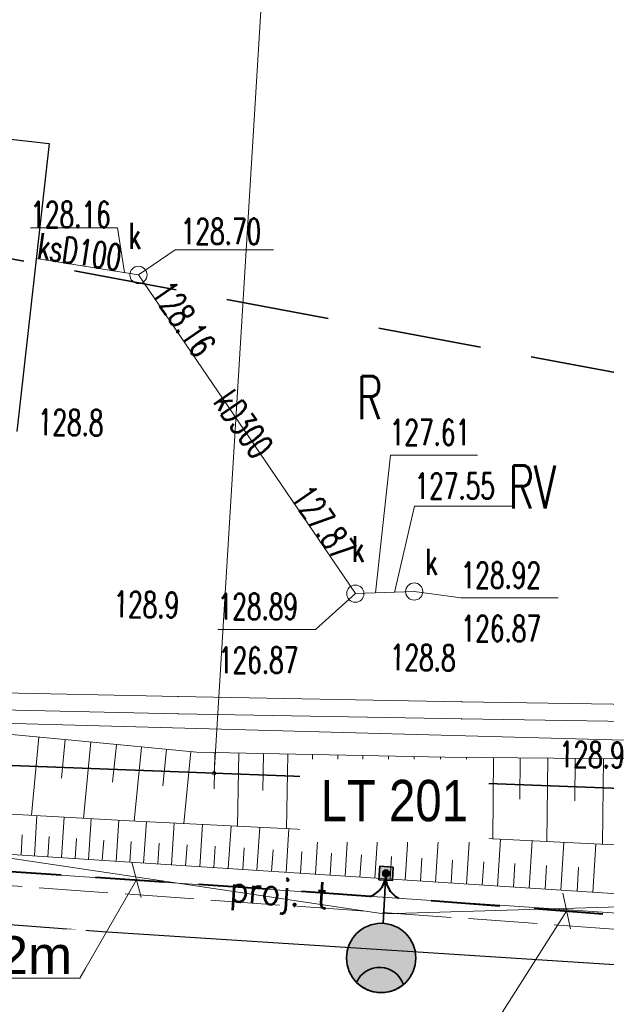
# Model space of a CAD drawing. Header units: metres. Extents: x 6496648 to 6497944, y 5962794 to 5963351.
# Tile 44 of 91: x 6497204 to 6497221, y 5963050 to 5963078. Entities that reach past the tile are written whole.
import ezdxf
from ezdxf import colors
from ezdxf.entities.mleader import LeaderData, LeaderLine
from ezdxf.math import Vec2, Vec3

# ---------------------------------------------------------------- set-up
doc = ezdxf.new("R2010")
doc.units = ezdxf.units.M
doc.header["$MEASUREMENT"] = 0
doc.linetypes.add('L_0_04', pattern=[1.5, 1, -0.5])
doc.linetypes.add('mz2.0_0.5', pattern=[2.5, 2, -0.5])
doc.layers.get('0').update_dxf_attribs({"color": 8, "linetype": 'CONTINUOUS', "lineweight": 13})
doc.layers.get('DEFPOINTS').update_dxf_attribs({"linetype": 'CONTINUOUS', "lineweight": 0})
for name, color, linetype, lineweight in [('000_INNE__NIEZYDENTYFIKOWANE_', 8, 'CONTINUOUS', 13), ('209_OPIS_KONTURU_KLASYFIKACYJNEGO', 8, 'CONTINUOUS', 13), ('210_OZNACZENIE_UzYTKU', 8, 'CONTINUOUS', 13), ('217_GRANICA_KONTURU_KLASYFIKCYJNEGO', 8, 'CONTINUOUS', 13), ('218_GRANICA_UzYTKU', 8, 'CONTINUOUS', 13), ('219_LINIA_GRANICY', 3, 'CONTINUOUS', 35), ('312_BUDYNEK__POWIERZCHNIA_', 8, 'CONTINUOUS', 30), ('E_proj_opisy_ośw', 1, 'CONTINUOUS', 13), ('E_proj_opisy_ośw.', 7, 'CONTINUOUS', 13), ('E_proj_ośw_latarnia', 1, 'CONTINUOUS', 35), ('E_proj_ośw_linia_obw. 200', 1, 'L_0_04', 40), ('JEZDNIA__POWIERZCHNIA_', 8, 'CONTINUOUS', 25), ('murek_oporowy__linia_', 8, 'CONTINUOUS', 13), ('PRZEWoD_KANALIZACYJNY__LINIA_', 36, 'CONTINUOUS', 13), ('PRZEWoD_KANALIZACYJNY__LINIA__ATR1', 36, 'CONTINUOUS', 13), ('PRZEWoD_TELEKOMUNIKACYJNY__LINIA_', 30, 'CONTINUOUS', 13), ('przewód telekomunikacyjny - projektowany lub w budowie (linia) - ob. projektowany', 30, 'mz2.0_0.5', 13), ('przewód telekomunikacyjny - projektowany lub w budowie (linia) - ob. projektowany-Atr1', 30, 'mz2.0_0.5', 13), ('PUNKT_O_OKREsLONEJ_WYSOKOsCI__SIEc_KANALIZACYJNA__ATR2', 36, 'CONTINUOUS', 13), ('PUNKT_O_OKREsLONEJ_WYSOKOsCI__SIEc_KANALIZACYJNA__ATR3', 36, 'CONTINUOUS', 13), ('PUNKT_WYSOKOsCIOWY_NATURALNY_ATR2', 8, 'CONTINUOUS', 13), ('SKARPA_NIEUMOCNIONA__POWIERZCHNIA_', 8, 'CONTINUOUS', 13), ('wlaz_okragly___siec_kanalizacyjna__punkt_', 36, 'CONTINUOUS', 13), ('WlAZ_OKRaGlY___SIEC_KANALIZACYJNA__PUNKT__ATR17', 36, 'CONTINUOUS', 13), ('ZAKRES', 190, 'L_0_04', 35)]:
    doc.layers.add(name, color=color, linetype=linetype, lineweight=lineweight)
doc.styles.add('Andy', font='arial.ttf', dxfattribs={"height": 2})
doc.styles.add('Narrow', font='ARIALN.TTF', dxfattribs={"height": 2})
doc.styles.get("Standard").update_dxf_attribs({"font": 'simplex.shx'})

# ---------------------------------------------------------------- blocks, each defined once
blk = doc.blocks.new('GRO')
at = {"color": 0, "linetype": 'Continuous', "lineweight": 13}
blk.add_circle((0, 0), 0.1, dxfattribs=at)
blk = doc.blocks.new('A$C5E955987')
at = {"layer": 'E_proj_ośw_latarnia'}
h = blk.add_hatch(color=7, dxfattribs=at)
h.dxf.hatch_style = 1
h.paths.add_polyline_path([(3.223, 1.824, 1), (3.408, 1.892, 1)], flags=0)
h.paths.add_polyline_path([(3.2, 1.606), (3.567, 1.742), (3.431, 2.111), (3.064, 1.976)])
h.paths.add_polyline_path([(3.223, 1.824, -1), (3.408, 1.892, -1)], flags=16)
h.paths.add_polyline_path([(0.071, 1.38, -0.683546), (0.557, 0.106, 0.679532), (1.952, 1.355, 0.687575)])
h = blk.add_hatch(color=7, dxfattribs=at)
h.dxf.hatch_style = 1
h.paths.add_polyline_path([(3.223, 1.824, 1), (3.408, 1.892, 1)])
blk.add_hatch(color=256, dxfattribs=at).paths.add_polyline_path([(0.071, 1.38, 0.389707), (0.557, 0.106), (0.557, 0.106, 0.683546)])
blk.add_lwpolyline([(3.567, 1.742), (3.2, 1.606), (3.064, 1.976), (3.431, 2.111)], close=True, dxfattribs=at)
at = {"layer": 'E_proj_ośw_latarnia', "flags": 128}
blk.add_lwpolyline([(3.132, 1.791), (1.952, 1.355)], dxfattribs=at)
at = {"layer": 'E_proj_ośw_latarnia'}
blk.add_lwpolyline([(0.071, 1.38, 0.389707), (0.557, 0.106), (0.557, 0.106, 0.683546)], format="xyb", close=True, dxfattribs=at)
for centre, radius in [((1.007, 1.007), 1.007), ((3.315, 1.858), 0.0984)]:
    blk.add_circle(centre, radius, dxfattribs=at)
blk = doc.blocks.new('_None')
blk = doc.blocks.new('_Oblique')
at = {"color": 0, "linetype": 'ByBlock', "lineweight": -2}
blk.add_line((-0.5, -0.5), (0.5, 0.5), dxfattribs=at)

msp = doc.modelspace()

# ---------------------------------------------------------------- linework, layer by layer
at = {"layer": '000_INNE__NIEZYDENTYFIKOWANE_', "flags": 128}
for points in [[(6497204.96, 5963057.41), (6497204.74, 5963055.14)], [(6497205.72, 5963057.34), (6497205.61, 5963056.22)], [(6497206.47, 5963057.27), (6497206.25, 5963055.05)], [(6497207.21, 5963057.19), (6497207.1, 5963056.1)], [(6497207.94, 5963057.12), (6497207.73, 5963054.97)], [(6497208.66, 5963057.05), (6497208.56, 5963056)], [(6497209.37, 5963056.99), (6497209.17, 5963054.9)], [(6497210.07, 5963056.96), (6497210.05, 5963055.91)], [(6497210.77, 5963056.95), (6497210.73, 5963054.82)], [(6497211.48, 5963056.93), (6497211.46, 5963055.86)], [(6497212.19, 5963056.92), (6497212.15, 5963054.75)], [(6497212.91, 5963056.9), (6497212.89, 5963055.81)], [(6497213.64, 5963056.89), (6497213.59, 5963054.68)], [(6497214.37, 5963056.88), (6497214.35, 5963055.76)], [(6497215.11, 5963056.86), (6497215.07, 5963054.61)], [(6497215.86, 5963056.85), (6497215.84, 5963055.71)], [(6497216.62, 5963056.83), (6497216.58, 5963054.53)], [(6497217.38, 5963056.82), (6497217.37, 5963055.66)], [(6497218.16, 5963056.82), (6497218.14, 5963054.45)], [(6497218.94, 5963056.81), (6497218.93, 5963055.61)], [(6497219.74, 5963056.8), (6497219.71, 5963054.38)], [(6497220.54, 5963056.79), (6497220.53, 5963055.56)], [(6497221.36, 5963056.79), (6497221.33, 5963054.29)], [(6497204.83, 5963053.96), (6497204.9, 5963055.13)], [(6497205.61, 5963053.91), (6497205.69, 5963055.09)], [(6497206.4, 5963053.85), (6497206.48, 5963055.04)], [(6497207.2, 5963053.8), (6497207.28, 5963055)], [(6497208, 5963053.75), (6497208.08, 5963054.96)], [(6497208.81, 5963053.7), (6497208.89, 5963054.91)], [(6497209.63, 5963053.64), (6497209.71, 5963054.87)], [(6497210.46, 5963053.59), (6497210.54, 5963054.83)], [(6497211.29, 5963053.54), (6497211.38, 5963054.79)], [(6497204.44, 5963053.98), (6497204.47, 5963054.57)], [(6497205.22, 5963053.93), (6497205.26, 5963054.52)], [(6497212.14, 5963053.48), (6497212.22, 5963054.75)], [(6497212.99, 5963053.43), (6497213.07, 5963054.71)], [(6497213.85, 5963053.37), (6497213.93, 5963054.66)], [(6497214.72, 5963053.31), (6497214.8, 5963054.62)], [(6497215.6, 5963053.26), (6497215.68, 5963054.58)], [(6497216.48, 5963053.2), (6497216.57, 5963054.53)], [(6497217.38, 5963053.14), (6497217.47, 5963054.49)], [(6497206.01, 5963053.88), (6497206.05, 5963054.47)], [(6497206.8, 5963053.83), (6497206.84, 5963054.42)], [(6497207.6, 5963053.78), (6497207.64, 5963054.38)], [(6497208.41, 5963053.72), (6497208.45, 5963054.33)], [(6497209.22, 5963053.67), (6497209.26, 5963054.28)], [(6497210.04, 5963053.62), (6497210.08, 5963054.24)], [(6497218.28, 5963053.08), (6497218.37, 5963054.44)], [(6497219.2, 5963053.02), (6497219.29, 5963054.4)], [(6497220.12, 5963052.96), (6497220.21, 5963054.35)], [(6497221.05, 5963052.9), (6497221.14, 5963054.3)], [(6497210.88, 5963053.56), (6497210.92, 5963054.19)], [(6497211.71, 5963053.51), (6497211.76, 5963054.14)], [(6497212.56, 5963053.45), (6497212.6, 5963054.09)], [(6497213.42, 5963053.4), (6497213.46, 5963054.04)], [(6497214.28, 5963053.34), (6497214.33, 5963053.99)], [(6497215.16, 5963053.29), (6497215.2, 5963053.94)], [(6497216.04, 5963053.23), (6497216.08, 5963053.89)], [(6497216.93, 5963053.17), (6497216.97, 5963053.84)], [(6497217.83, 5963053.11), (6497217.88, 5963053.79)], [(6497218.74, 5963053.05), (6497218.78, 5963053.74)], [(6497219.66, 5963052.99), (6497219.7, 5963053.68)], [(6497220.59, 5963052.93), (6497220.63, 5963053.63)]]:
    msp.add_lwpolyline(points, dxfattribs=at)
at = {"layer": '217_GRANICA_KONTURU_KLASYFIKCYJNEGO', "flags": 128}
for points in [[(6497212.41, 5963094.98), (6497210.05, 5963056.36)], [(6497210.05, 5963056.36), (6497242.68, 5963055.13)]]:
    msp.add_lwpolyline(points, dxfattribs=at)
at = {"layer": '218_GRANICA_UzYTKU', "flags": 128}
for points in [[(6497212.41, 5963094.98), (6497210.05, 5963056.36)], [(6497210.05, 5963056.36), (6497192.92, 5963057.01)], [(6497242.68, 5963055.13), (6497210.05, 5963056.36)]]:
    msp.add_lwpolyline(points, dxfattribs=at)
at = {"layer": '219_LINIA_GRANICY', "flags": 128}
for points in [[(6497192.92, 5963057.01), (6497210.05, 5963056.36)], [(6497242.68, 5963055.13), (6497210.05, 5963056.36)]]:
    msp.add_lwpolyline(points, dxfattribs=at)
at = {"layer": '312_BUDYNEK__POWIERZCHNIA_', "flags": 128}
for points in [[(6497194.55, 5963075.86), (6497205.26, 5963074.66)], [(6497205.26, 5963074.66), (6497204.32, 5963066.29)]]:
    msp.add_lwpolyline(points, dxfattribs=at)
at = {"layer": 'DEFPOINTS', "linetype": 'Continuous'}
for points in [[(6497313.974, 5963063.795), (6497264.99, 5963053.548), (6497264.903, 5963053.964), (6497264.946, 5963053.756), (6497214.968, 5963052.274), (6497215.035, 5963053.295), (6497214.968, 5963052.274), (6497165.514, 5963059.642), (6497165.697, 5963060.518), (6497165.514, 5963059.642), (6497118.031, 5963075.305), (6497118.262, 5963075.735), (6497118.031, 5963075.305), (6497071.639, 5963093.954), (6497071.9, 5963094.537), (6497071.639, 5963093.954), (6497024.971, 5963111.9)], [(6497292.628, 5963058.63), (6497281.118, 5963056.345), (6497266.585, 5963053.942), (6497249.583, 5963052.553), (6497239.69, 5963051.969), (6497230.126, 5963051.72), (6497199.044, 5963053.85), (6497178.292, 5963057.041), (6497162.342, 5963060.811), (6497143.722, 5963066.577), (6497131.977, 5963070.387), (6497119.428, 5963074.981), (6497088.043, 5963087.571), (6497060.045, 5963098.826)]]:
    msp.add_lwpolyline(points, dxfattribs=at)
at = {"layer": 'E_proj_ośw_linia_obw. 200', "ltscale": 2}
msp.add_lwpolyline([(6497240.107, 5963058.521, -0.475205), (6497240.765, 5963058.239), (6497241.177, 5963054.933, -0.137342), (6497240.821, 5963053.579), (6497240.158, 5963052.436, -0.242164), (6497239.062, 5963051.842), (6497230.313, 5963051.574), (6497215.415, 5963052.728, -0.329904), (6497215.042, 5963053.45, -0.311333), (6497214.585, 5963052.785), (6497199.044, 5963053.85), (6497178.292, 5963057.041), (6497166.158, 5963059.909, -0.454455)], format="xyb", dxfattribs=at)
at = {"layer": 'JEZDNIA__POWIERZCHNIA_', "flags": 128}
msp.add_lwpolyline([(6497048.07, 5963102.09), (6497070.92, 5963092.77), (6497095.6, 5963082.95), (6497119.19, 5963073.46), (6497131.58, 5963068.94), (6497141.08, 5963065.86), (6497145.57, 5963064.4), (6497156.55, 5963061.01), (6497162.05, 5963059.34), (6497178, 5963055.57), (6497193.41, 5963053.28), (6497198.87, 5963052.36), (6497206.8, 5963051.76), (6497226.49, 5963050.49), (6497230.12, 5963050.22), (6497239.75, 5963050.47), (6497249.72, 5963051.06), (6497266.74, 5963052.45), (6497276.78, 5963054.1), (6497286, 5963055.64), (6497291.06, 5963056.7)], dxfattribs=at)
at = {"layer": 'murek_oporowy__linia_', "flags": 128}
for points in [[(6497235.46, 5963092.05), (6497236.98, 5963077.51), (6497239.03, 5963057.51), (6497234.2, 5963057.67), (6497217.24, 5963057.94), (6497209, 5963058.09), (6497203.41, 5963058.21)], [(6497234.95, 5963092.11), (6497236.48, 5963077.46), (6497238.21, 5963058.27), (6497234.2, 5963058.17), (6497217.24, 5963058.44), (6497209, 5963058.59), (6497203.43, 5963058.71)]]:
    msp.add_lwpolyline(points, dxfattribs=at)
at = {"layer": 'murek_oporowy__linia_'}
for p in [(6497209, 5963058.59), (6497217.24, 5963058.44), (6497209, 5963058.09), (6497217.24, 5963057.94)]:
    msp.add_point(p, dxfattribs=at)
at = {"layer": 'PRZEWoD_KANALIZACYJNY__LINIA_', "flags": 128}
for points in [[(6497207.85, 5963070.84), (6497204.88, 5963071.32)], [(6497207.85, 5963070.84), (6497214.15, 5963061.58)], [(6497214.15, 5963061.58), (6497215.86, 5963061.64)]]:
    msp.add_lwpolyline(points, dxfattribs=at)
at = {"layer": 'PRZEWoD_TELEKOMUNIKACYJNY__LINIA_', "flags": 128}
msp.add_lwpolyline([(6497139.15, 5963067.83), (6497175.53, 5963058.82), (6497178.98, 5963060.86), (6497192.87, 5963058.12), (6497237.57, 5963056.9), (6497240.61, 5963057.59), (6497240.48, 5963058.97), (6497240.23, 5963061.01), (6497239.77, 5963060.95)], dxfattribs=at)
at = {"layer": 'PUNKT_O_OKREsLONEJ_WYSOKOsCI__SIEc_KANALIZACYJNA__ATR2', "flags": 128}
for points in [[(6497207.44, 5963070.91), (6497207.24, 5963072.21), (6497204.71, 5963072.21)], [(6497207.85, 5963070.84), (6497208.92, 5963071.57), (6497211.77, 5963071.57)], [(6497214.74, 5963061.6), (6497215.17, 5963065.6), (6497217.7, 5963065.6)], [(6497215.29, 5963061.61), (6497215.87, 5963064.12), (6497218.72, 5963064.12)], [(6497214.15, 5963061.58), (6497212.99, 5963060.54), (6497210.16, 5963060.54)], [(6497215.86, 5963061.64), (6497217.21, 5963061.46), (6497220.04, 5963061.46)]]:
    msp.add_lwpolyline(points, dxfattribs=at)
at = {"layer": 'SKARPA_NIEUMOCNIONA__POWIERZCHNIA_', "flags": 128}
for points in [[(6497188.23, 5963056.92), (6497188.5, 5963058.59), (6497192.65, 5963058.31), (6497196.54, 5963058.15), (6497200.22, 5963057.89), (6497202.92, 5963057.6), (6497206.12, 5963057.3), (6497209.54, 5963056.97), (6497216.76, 5963056.83), (6497226.2, 5963056.74), (6497231.57, 5963056.6), (6497234.13, 5963056.51), (6497238.8, 5963056.14), (6497241.45, 5963055.94), (6497240.97, 5963055.46), (6497239.56, 5963053.89), (6497230.94, 5963053.83), (6497223.43, 5963054.19), (6497207.58, 5963054.98), (6497199.51, 5963055.43)], [(6497188.23, 5963056.92), (6497199.51, 5963055.43), (6497207.58, 5963054.98), (6497223.43, 5963054.19), (6497230.94, 5963053.83), (6497239.56, 5963053.89), (6497240.07, 5963052.7), (6497230.68, 5963052.39), (6497222.97, 5963052.78), (6497199.99, 5963054.27), (6497196.38, 5963054.74), (6497188.11, 5963056.14)]]:
    msp.add_lwpolyline(points, dxfattribs=at)
at = {"layer": 'wlaz_okragly___siec_kanalizacyjna__punkt_'}
for centre in [(6497207.85, 5963070.84), (6497214.15, 5963061.58), (6497215.86, 5963061.64)]:
    msp.add_circle(centre, 0.25, dxfattribs=at)
at = {"layer": 'ZAKRES', "ltscale": 3, "flags": 128}
msp.add_lwpolyline([(6497692.5, 5963219.5), (6497716, 5963186.5), (6497672.2, 5963172.1), (6497502, 5963111.8), (6497349, 5963052), (6497312.6, 5963038.4), (6497228.6, 5963030.4), (6497133.5, 5963045.2), (6496948.4, 5963119.5), (6496936.6, 5963083.2), (6496927.9, 5963075.7), (6496873, 5963095.9), (6496849.7, 5963104.2), (6496824.8, 5963105.1), (6496784.8, 5963107.4), (6496786.6, 5963174.3), (6496788.5, 5963184), (6496695.2, 5963217.9), (6496711.8, 5963253.1), (6496961, 5963151.5), (6497143.1, 5963082.8), (6497228.1, 5963066.8), (6497302.3, 5963072), (6497492.1, 5963142.6)], close=True, dxfattribs=at)

# ---------------------------------------------------------------- block references
at = {"xscale": 0.5, "yscale": 0.5, "zscale": 0.5}
msp.add_blockref('GRO', (6497210.05, 5963056.36), dxfattribs=at)
at = {"layer": 'E_proj_ośw_latarnia', "rotation": 66.451301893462}
msp.add_blockref('A$C5E955987', (6497215.421, 5963049.669), dxfattribs=at)

# ---------------------------------------------------------------- texts
at = {"layer": '209_OPIS_KONTURU_KLASYFIKACYJNEGO', "width": 0.66}
msp.add_text('RV', height=1.25, dxfattribs=at).set_placement((6497218.6, 5963064.05))
at = {"layer": '210_OZNACZENIE_UzYTKU', "width": 0.66}
msp.add_text('R', height=1.25, dxfattribs=at).set_placement((6497214.2, 5963066.65))
at = {"layer": 'PRZEWoD_KANALIZACYJNY__LINIA__ATR1', "width": 0.66}
for s, rotation, p in [('ksD100', 351.6, (6497204.88, 5963071.32)), ('kD300', 305, (6497210, 5963067.14))]:
    msp.add_text(s, height=0.75, rotation=rotation, dxfattribs=at).set_placement(p)
at = {"layer": 'PUNKT_O_OKREsLONEJ_WYSOKOsCI__SIEc_KANALIZACYJNA__ATR2', "width": 0.66}
for s, p in [('128.16', (6497204.71, 5963072.22)), ('128.70', (6497209.08, 5963071.73)), ('127.61', (6497215.15, 5963065.89)), ('127.55', (6497215.87, 5963064.33)), ('128.92', (6497217.21, 5963061.74)), ('128.89', (6497210.15, 5963060.83))]:
    msp.add_text(s, height=0.75, dxfattribs=at).set_placement(p)
for s, rotation, p in [('128.16', 304.2, (6497208.2, 5963070.32)), ('127.87', 305, (6497212.25, 5963064.38))]:
    msp.add_text(s, height=0.75, rotation=rotation, dxfattribs=at).set_placement(p)
at = {"layer": 'PUNKT_O_OKREsLONEJ_WYSOKOsCI__SIEc_KANALIZACYJNA__ATR3', "width": 0.66}
for p in [(6497217.21, 5963060.19), (6497210.16, 5963059.27)]:
    msp.add_text('126.87', height=0.75, dxfattribs=at).set_placement(p)
at = {"layer": 'PUNKT_WYSOKOsCIOWY_NATURALNY_ATR2', "width": 0.66}
for s, p in [('128.8', (6497204.92, 5963066.19)), ('128.9', (6497207.12, 5963060.9)), ('128.8', (6497215.15, 5963059.36)), ('128.9', (6497220.06, 5963056.54))]:
    msp.add_text(s, height=0.75, rotation=359.2, dxfattribs=at).set_placement(p)
at = {"layer": 'WlAZ_OKRaGlY___SIEC_KANALIZACYJNA__PUNKT__ATR17', "width": 0.66}
for p in [(6497207.56, 5963071.6), (6497214.05, 5963062.5), (6497216.18, 5963062.13)]:
    msp.add_text('k', height=0.75, dxfattribs=at).set_placement(p)

# ---------------------------------------------------------------- next in the draw order: leaders
at = {"layer": 'E_proj_opisy_ośw', "lineweight": 13}
ml = msp.add_multileader_mtext('Standard', dxfattribs=at)
ml.set_content('{\\H1.1x;58/52m} ', color=256, style='Andy')
ml.set_leader_properties(color=256, linetype='CONTINUOUS', lineweight=-1)
ml.set_arrow_properties(name='OBLIQUE')
ml.build(insert=Vec2(0, 0))
ml.multileader.update_dxf_attribs({"has_dogleg": 0, "text_left_attachment_type": 6, "text_right_attachment_type": 6, "dogleg_length": 0.36, "arrow_head_size": 0.75})
ctx = ml.context
ctx.base_point, ctx.char_height, ctx.arrow_head_size, ctx.landing_gap_size, ctx.plane_origin = Vec3(6497200.58, 5963050.406), 1, 0.75, 0.3, Vec3(6497231.01, 5963034.57)
ctx.left_attachment, ctx.right_attachment, ctx.text_align_type = 6, 6, 1
notes = []
notes.append((ctx, [(0, (1, 1, 0), (6497206.503, 5963050.406), (-1, 0), 0.36, [(0, [(6497207.795, 5963053.263)], 0, [])])]))
ctx.mtext.insert, ctx.mtext.alignment, ctx.mtext.line_spacing_factor, ctx.mtext.line_spacing_style = Vec3(6497203.361, 5963051.626), 2, 0.9, 2
ctx.mtext.has_bg_fill, ctx.mtext.bg_color, ctx.mtext.bg_scale_factor, ctx.mtext.bg_transparency, ctx.mtext.use_window_bg_color = 1, -1073741824, 1.2, 0, 1
ml = msp.add_multileader_mtext('Standard', dxfattribs=at)
ml.set_content('{\\H1.1x;40/34m} ', color=256, style='Andy')
ml.set_leader_properties(color=256, linetype='CONTINUOUS', lineweight=-1)
ml.set_arrow_properties(name='OBLIQUE')
ml.build(insert=Vec2(0, 0))
ml.multileader.update_dxf_attribs({"has_dogleg": 0, "text_left_attachment_type": 6, "text_right_attachment_type": 6, "dogleg_length": 0.36, "arrow_head_size": 0.75})
ctx = ml.context
ctx.base_point, ctx.char_height, ctx.arrow_head_size, ctx.landing_gap_size, ctx.plane_origin = Vec3(6497211.879, 5963047.96), 1, 0.75, 0.3, Vec3(6497242.353, 5963032.124)
ctx.left_attachment, ctx.right_attachment, ctx.text_align_type = 6, 6, 1
notes.append((ctx, [(0, (1, 1, 0), (6497217.846, 5963047.96), (-1, 0), 0.36, [(0, [(6497220.288, 5963052.356)], 0, [])])]))
ctx.mtext.insert, ctx.mtext.alignment, ctx.mtext.line_spacing_factor, ctx.mtext.line_spacing_style = Vec3(6497214.683, 5963049.18), 2, 0.9, 2
ctx.mtext.has_bg_fill, ctx.mtext.bg_color, ctx.mtext.bg_scale_factor, ctx.mtext.bg_transparency, ctx.mtext.use_window_bg_color = 1, -1073741824, 1.2, 0, 1
at = {"layer": 'E_proj_opisy_ośw.', "color": 10}
ml = msp.add_multileader_mtext('Standard', dxfattribs=at)
ml.set_content('\\A1;LT 201', color=10, style='Narrow')
ml.set_leader_properties(color=256)
ml.set_arrow_properties(name='NONE')
ml.build(insert=Vec2(0, 0))
ml.multileader.update_dxf_attribs({"leader_type": 0, "has_dogleg": 0, "has_text_frame": 1, "text_left_attachment_type": 3, "dogleg_length": 0.36, "arrow_head_size": 0, "scale": 0.7})
ctx = ml.context
ctx.base_point, ctx.scale, ctx.char_height, ctx.arrow_head_size, ctx.landing_gap_size, ctx.plane_origin = Vec3(6497212.723, 5963055.552), 0.7, 1.2, 0, 0.42, Vec3(6498062.923, 5962952.322)
ctx.left_attachment = 3
ctx.mtext.insert, ctx.mtext.line_spacing_factor, ctx.mtext.flow_direction = Vec3(6497213.143, 5963056.167), 0.266667, 5
ctx.mtext.has_bg_fill, ctx.mtext.bg_color, ctx.mtext.bg_scale_factor, ctx.mtext.bg_transparency, ctx.mtext.use_window_bg_color = 1, -1073741824, 1.5, 0, 1
for ctx, leaders in notes:
    for number, flags, end, landing, length, lines in leaders:
        leader = LeaderData()
        leader.index, (leader.has_last_leader_line, leader.has_dogleg_vector, leader.attachment_direction) = number, flags
        leader.last_leader_point, leader.dogleg_vector, leader.dogleg_length = Vec3(end), Vec3(landing), length
        for number, points, colour, breaks in lines:
            line = LeaderLine()
            line.index, line.vertices, line.color, line.breaks = number, Vec3.list(points), colors.encode_raw_color(colour), breaks
            leader.lines.append(line)
        ctx.leaders.append(leader)

# ---------------------------------------------------------------- next in the draw order: linework, layer by layer
at = {"layer": 'przewód telekomunikacyjny - projektowany lub w budowie (linia) - ob. projektowany', "color": 30, "linetype": 'mz2.0_0.5', "lineweight": 18, "flags": 128}
msp.add_lwpolyline([(6497167.99, 5963058.98), (6497178.2, 5963056.61), (6497187.93, 5963055.11), (6497198.93, 5963053.47), (6497230.03, 5963051.23), (6497232.91, 5963051.95), (6497248.29, 5963052.53), (6497263.32, 5963053.91), (6497264.01, 5963054.29), (6497275.34, 5963055.77), (6497289.6, 5963058), (6497303.56, 5963061.45), (6497318.03, 5963065.66), (6497330.95, 5963070.19), (6497392.05, 5963091.81), (6497414.4, 5963099.75), (6497416.96, 5963100.69), (6497426.76, 5963104.26), (6497454.7, 5963114.74), (6497466.93, 5963119.33), (6497478.38, 5963123.5), (6497501.7, 5963131.89), (6497518.41, 5963137.92), (6497538.27, 5963145.28), (6497541.42, 5963137.26), (6497542.42, 5963137.26), (6497541.91, 5963136.41), (6497522.66, 5963128.8), (6497523.4, 5963126.61)], dxfattribs=at)

# ---------------------------------------------------------------- next in the draw order: texts
at = {"layer": 'przewód telekomunikacyjny - projektowany lub w budowie (linia) - ob. projektowany-Atr1', "color": 30, "width": 0.9}
msp.add_text('proj. t', height=0.75, rotation=355.88, dxfattribs=at).set_placement((6497210.48, 5963052.64))

doc.saveas('drawing.dxf')
